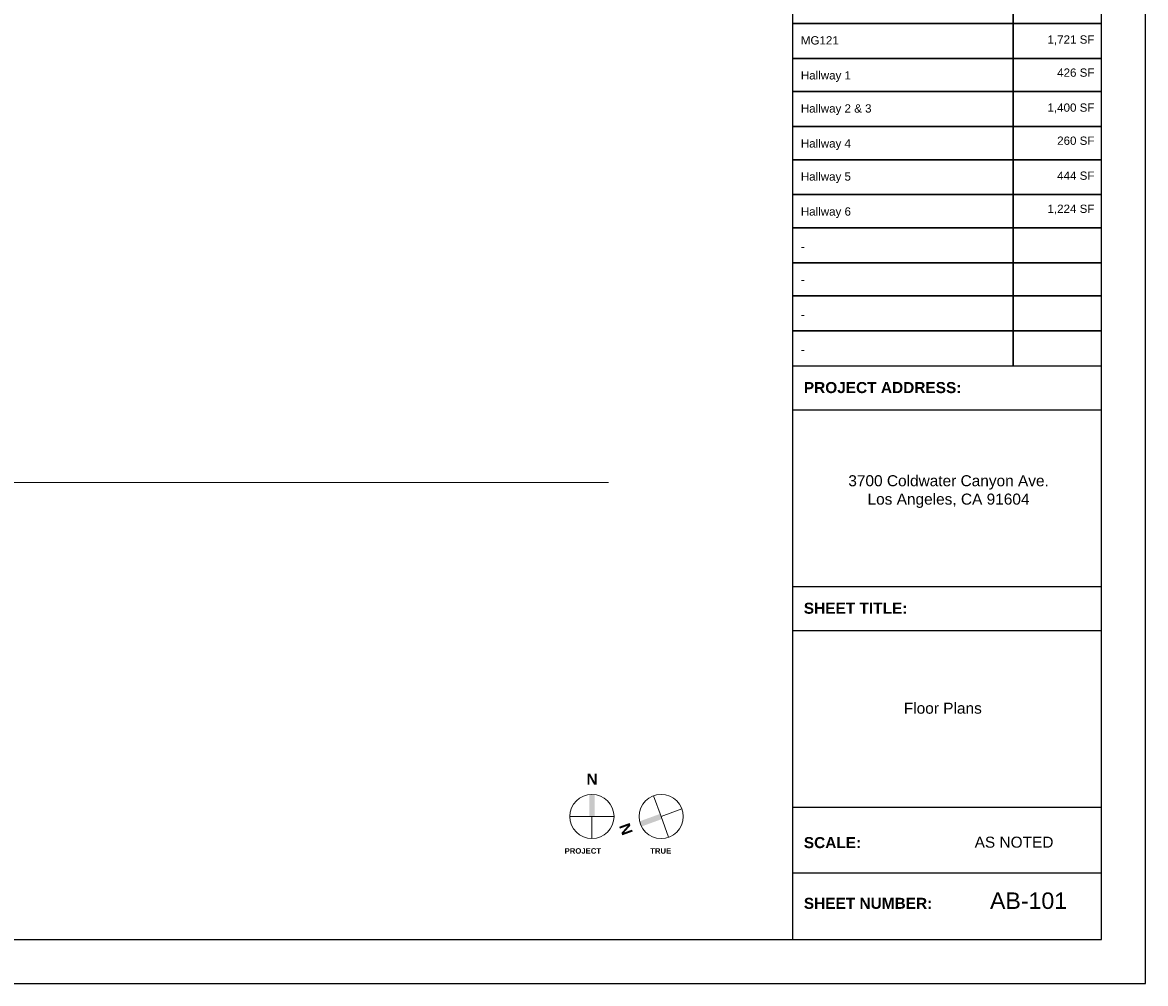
# Model space of a CAD drawing. Header units: inches. Extents: x -2078 to 109126, y -964 to 6385.
# Tile 93 of 256: x 15665 to 16886, y 2929 to 3974. Entities that reach past the tile are written whole.
import ezdxf

# ---------------------------------------------------------------- set-up
doc = ezdxf.new("R2010")
doc.units = ezdxf.units.IN
doc.header["$MEASUREMENT"] = 0
for name, color, linetype, lineweight in [('A-ANNO', 2, 'Continuous', 5), ('A-DETAIL-2', 20, 'Continuous', 25), ('A-DETAIL-3', 40, 'Continuous', 15)]:
    doc.layers.add(name, color=color, linetype=linetype, lineweight=lineweight)
doc.layers.add('A-TB', color=7, linetype='Continuous')
doc.styles.add('Arial_3', font='arial.ttf', dxfattribs={"height": 0.125})
doc.styles.add('Arial_4', font='arial.ttf', dxfattribs={"height": 3})
doc.styles.add('Arial_5', font='arial.ttf', dxfattribs={"height": 0.09375})
doc.styles.add('Arial_B_2', font='arialbd.ttf', dxfattribs={"height": 0.125})
doc.styles.add('Arial_B_3', font='arialbd.ttf', dxfattribs={"height": 0.0625})

# ---------------------------------------------------------------- blocks, each defined once
blk = doc.blocks.new('north arrow - north arrow-1258243-Floor Plans')
at = {"layer": 'A-ANNO'}
h = blk.add_hatch(color=256, dxfattribs=at)
edge = h.paths.add_edge_path()
edge.add_line((0.031, 0), (-0.031, 0))
edge.add_line((-0.031, 0), (-0.031, 0.248))
edge.add_arc((0, 0), 0.25, 82.8192, 97.1808, ccw=False)
edge.add_line((0.031, 0.248), (0.031, 0))
at = {"layer": 'A-ANNO', "lineweight": 20}
for q in [(-0.25, 0), (0.25, 0), (0, -0.25)]:
    blk.add_line((0, 0), q, dxfattribs=at)
at = {"layer": 'A-ANNO'}
blk.add_circle((0, 0), 0.25, dxfattribs=at)
at = {"layer": 'A-ANNO', "insert": (-0.062, 0.486), "char_height": 0.125, "width": 0.1515, "attachment_point": 1, "style": 'Arial_B_2', "bg_fill": 3, "box_fill_scale": 1.25, "bg_fill_color": 256, "bg_fill_true_color": 13158600, "bg_fill_transparency": 0}
blk.add_mtext('\\fArial|b1|i0|c0|p34|;N', dxfattribs=at)
blk = doc.blocks.new('JC_TB_48x36 - JC_TB_3624-1264225-Floor Plans')
at = {"layer": 'A-TB'}
for p, q in [((47.997, -11.988), (47.997, 24.012)), ((43.997, 23.512), (43.997, -11.488)), ((47.497, -11.488), (47.497, 23.512)), ((43.997, -4.988), (47.497, -4.988)), ((43.997, -5.488), (47.497, -5.488)), ((43.997, -7.488), (47.497, -7.488)), ((43.997, -7.988), (47.497, -7.988)), ((43.997, -9.988), (47.497, -9.988)), ((47.497, -10.738), (43.997, -10.738)), ((0.747, -11.488), (47.497, -11.488)), ((-0.003, -11.988), (47.997, -11.988))]:
    blk.add_line(p, q, dxfattribs=at)
at = {"layer": 'A-TB', "char_height": 0.125, "attachment_point": 1, "bg_fill": 2}
for s, insert, width, style in [('PROJECT ADDRESS:', (44.126, -5.172), 2.14941, 'Arial_B_2'), ('SHEET TITLE:', (44.126, -7.672), 1.42031, 'Arial_B_2'), ('SCALE:', (44.126, -10.328), 0.77959, 'Arial_B_2'), ('AS NOTED', (46.061, -10.323), 1.08259, 'Arial_3'), ('SHEET NUMBER:', (44.126, -11.016), 1.76434, 'Arial_B_2')]:
    blk.add_mtext(s, dxfattribs=dict(at, insert=insert, width=width, style=style))

msp = doc.modelspace()

# ---------------------------------------------------------------- linework, layer by layer
at = {"layer": 'A-ANNO', "lineweight": 9}
msp.add_line((12553.483, 3473.816), (16301.99, 3473.816), dxfattribs=at)

# ---------------------------------------------------------------- block references
at = {"layer": 'A-ANNO', "xscale": 96, "yscale": 96, "zscale": 96}
msp.add_blockref('north arrow - north arrow-1258243-Floor Plans', (16283.881, 3110.433), dxfattribs=at)

# ---------------------------------------------------------------- texts
at = {"layer": 'A-ANNO', "char_height": 6, "attachment_point": 1, "style": 'Arial_B_3'}
for s, insert, width in [('PROJECT', (16254.187, 3075.924), 49.086), ('TRUE', (16347.237, 3075.924), 28.482)]:
    msp.add_mtext(s, dxfattribs=dict(at, insert=insert, width=width))
at = {"layer": 'A-TB', "attachment_point": 1, "bg_fill": 3, "box_fill_scale": 1.25, "bg_fill_color": 256, "bg_fill_true_color": 13158600, "bg_fill_transparency": 0}
for s, insert, char_height, width, style in [('\\pi4.04896;3700 Coldwater Canyon Ave. \\P\\pi24.94664;Los Angeles, CA 91604', (16558.627, 3481.635), 12, 223.9997, 'Arial_3'), ('Floor Plans', (16623.035, 3234.191), 12, 102.717, 'Arial_3'), ('AB-101', (16716.74, 3027.795), 18, 101.808, 'Arial_4')]:
    msp.add_mtext(s, dxfattribs=dict(at, insert=insert, char_height=char_height, width=width, style=style))

# ---------------------------------------------------------------- next in the draw order: block references
at = {"layer": 'A-ANNO', "xscale": 96.00000000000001, "yscale": 96.00000000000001, "zscale": 96.00000000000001, "rotation": 109.9999999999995}
msp.add_blockref('north arrow - north arrow-1258243-Floor Plans', (16359.083, 3110.433), dxfattribs=at)

# ---------------------------------------------------------------- next in the draw order: block references
at = {"layer": 'A-TB', "xscale": 96, "yscale": 96, "zscale": 96}
msp.add_blockref('JC_TB_48x36 - JC_TB_3624-1264225-Floor Plans', (12278.18, 4079.463), dxfattribs=at)

# ---------------------------------------------------------------- next in the draw order: linework, layer by layer
at = {"layer": 'A-DETAIL-2', "lineweight": 30}
for p, q in [((16741.88, 4879.801), (16741.88, 3600.663)), ((16501.88, 3972.966), (16837.88, 3972.966)), ((16501.88, 3934.915), (16837.88, 3934.915)), ((16501.88, 3898.915), (16837.88, 3898.915)), ((16501.88, 3860.865), (16837.88, 3860.865)), ((16501.88, 3824.865), (16837.88, 3824.865)), ((16501.88, 3786.814), (16837.88, 3786.814)), ((16501.88, 3750.814), (16837.88, 3750.814)), ((16501.88, 3712.764), (16837.88, 3712.764)), ((16501.88, 3676.764), (16837.88, 3676.764)), ((16501.88, 3638.714), (16837.88, 3638.714))]:
    msp.add_line(p, q, dxfattribs=at)
at = {"layer": 'A-DETAIL-3'}
for p, q in [((16501.88, 4566.434), (16501.88, 3600.663)), ((16837.88, 3600.663), (16837.88, 4566.434))]:
    msp.add_line(p, q, dxfattribs=at)

# ---------------------------------------------------------------- next in the draw order: texts
at = {"layer": 'A-ANNO', "char_height": 9, "attachment_point": 1, "style": 'Arial_5'}
for s, insert, width in [('MG121', (16511.058, 3959.158), 53.025), ('1,721 SF', (16779.281, 3960.074), 62.115), ('Hallway 1', (16511.058, 3921.108), 66.357), ('426 SF', (16789.781, 3924.074), 49.389), ('Hallway 2 & 3', (16511.058, 3885.108), 93.627), ('1,400 SF', (16779.281, 3886.023), 62.115), ('Hallway 4', (16511.058, 3847.057), 66.357), ('260 SF', (16789.781, 3850.023), 49.389), ('Hallway 5', (16511.058, 3811.057), 66.357), ('444 SF', (16789.781, 3811.973), 49.389), ('Hallway 6', (16511.058, 3773.007), 66.357), ('1,224 SF', (16779.281, 3775.973), 62.115), ('-', (16511.058, 3734.957), 5.151), ('-', (16511.058, 3698.957), 5.151), ('-', (16511.058, 3660.906), 5.151), ('-', (16511.058, 3622.856), 5.151)]:
    msp.add_mtext(s, dxfattribs=dict(at, insert=insert, width=width))

doc.saveas('drawing.dxf')
